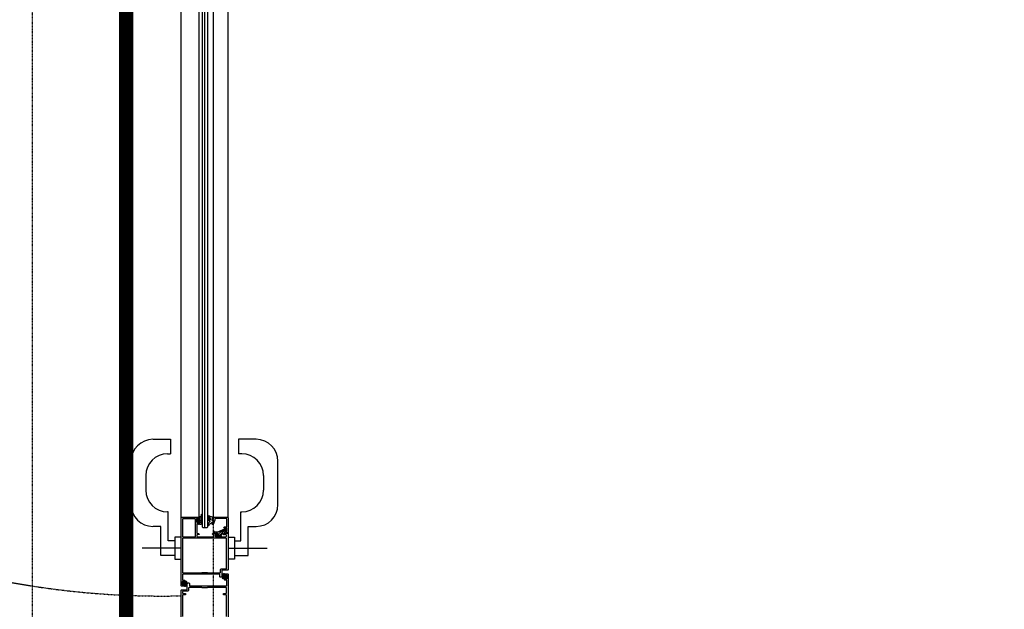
# Model space of a CAD drawing. Header units: millimetres. Extents: x -4577 to 1032787, y -66234 to 201209.
# Tile 242 of 256: x 23533 to 24890, y -48293 to -47481. Entities that reach past the tile are written whole.
import ezdxf

# ---------------------------------------------------------------- set-up
doc = ezdxf.new("R2010")
doc.units = ezdxf.units.MM
for name, pattern in [('510_5_2OG_ELT_1004$0$11-07-22_DS_2OG$0$AUSGEZOGEN', [0]), ('510_5_2OG_ELT_1004$0$11-07-22_DS_2OG$0$STRICHLINIE_S4', [0.095, 0.06, -0.035]), ('510_5_2OG_ELT_1004$0$11-07-22_DS_2OG$0$VERDECKT2_S15', [0.025, 0, -0.025]), ('510_5_2OG_ELT_1004$0$VERDECKT', [9.525, 6.35, -3.175])]:
    doc.linetypes.add(name, pattern=pattern)
for name, color, linetype in [('510_5_2OG_ELT_1004$0$11-07-22_DS_2OG$0$GLASS', 8, '510_5_2OG_ELT_1004$0$11-07-22_DS_2OG$0$AUSGEZOGEN'), ('510_5_2OG_ELT_1004$0$11-07-22_DS_2OG$0$Nichttragende_Bauteile', 8, '510_5_2OG_ELT_1004$0$11-07-22_DS_2OG$0$AUSGEZOGEN'), ('510_5_2OG_ELT_1004$0$11-07-22_DS_2OG$0$S03_AL_Kontur', 8, '510_5_2OG_ELT_1004$0$11-07-22_DS_2OG$0$AUSGEZOGEN'), ('510_5_2OG_ELT_1004$0$11-07-22_DS_2OG$0$S15_Glas_Kontur', 8, '510_5_2OG_ELT_1004$0$11-07-22_DS_2OG$0$AUSGEZOGEN'), ('510_5_2OG_ELT_1004$0$11-07-22_DS_2OG$0$S32_Folie_Kontur', 8, '510_5_2OG_ELT_1004$0$11-07-22_DS_2OG$0$AUSGEZOGEN'), ('510_5_2OG_ELT_1004$0$11-07-22_DS_2OG$0$Tragende_Bauteile', 8, '510_5_2OG_ELT_1004$0$11-07-22_DS_2OG$0$AUSGEZOGEN'), ('510_5_2OG_ELT_1004$0$Brandabschnitt', 6, '510_5_2OG_ELT_1004$0$VERDECKT')]:
    doc.layers.add(name, color=color, linetype=linetype)

# ---------------------------------------------------------------- blocks, each defined once
blk = doc.blocks.new('510_5_2OG_ELT_1004')
at = {"linetype": '510_5_2OG_ELT_1004$0$11-07-22_DS_2OG$0$AUSGEZOGEN'}
for points in [[(23780.9, -48165.9), (23779.8, -48166), (23779.4, -48166.4), (23780.3, -48166.4), (23780.3, -48168.3), (23780.8, -48168.6), (23780.8, -48168.9), (23780.3, -48169.3), (23779, -48169.3), (23778.7, -48169), (23778.7, -48168.9), (23778.5, -48168.6), (23778.2, -48168.6), (23777.2, -48169.7), (23777, -48170), (23777, -48171.7), (23777.2, -48172), (23778.2, -48173.1), (23778.4, -48173.2), (23778.6, -48173), (23778.8, -48172.5), (23779, -48172.5), (23780.3, -48172.5), (23780.8, -48172.8), (23780.8, -48173.1), (23780.3, -48173.5), (23780.3, -48175.6), (23780.6, -48175.9), (23782.6, -48175.9), (23783.6, -48175.2), (23783.8, -48174.9), (23783.6, -48174.5), (23782.8, -48174.2), (23782.6, -48173.9), (23782.8, -48173.5), (23783.6, -48173.2), (23783.8, -48172.9), (23783.6, -48172.5), (23782.8, -48172.2), (23782.6, -48171.9), (23782.8, -48171.5), (23783.6, -48171.2), (23783.8, -48170.9), (23783.6, -48170.5), (23782.8, -48170.2), (23782.6, -48169.9), (23782.8, -48169.5), (23783.6, -48169.2), (23783.8, -48168.9), (23783.5, -48168.5), (23782.7, -48168.5), (23782.2, -48167.9), (23783.3, -48166.7), (23783.8, -48165.4), (23783.8, -48162.8), (23783.4, -48162.4), (23783.2, -48162.4), (23783, -48162.8), (23782.9, -48163.7), (23782.7, -48164.5), (23781.4, -48165.8), (23780.9, -48165.9)], [(23781.1, -48171.2), (23780.6, -48171.7), (23778.7, -48171.7), (23778.2, -48171.2), (23778.2, -48170.6), (23778.7, -48170.1), (23780.6, -48170.1), (23781.1, -48170.6), (23781.1, -48171.2)], [(23795.6, -48168.6), (23795.4, -48168), (23795.2, -48167.8), (23794.8, -48167.5), (23794.5, -48167), (23794.3, -48166.6), (23794.1, -48166.1), (23793.9, -48165.6), (23793.5, -48165.1), (23793.3, -48165.1), (23792.9, -48165.7), (23793.1, -48166.8), (23793.2, -48167.4), (23794.1, -48169.7), (23794.7, -48170.3), (23795.4, -48170.1), (23795.6, -48169.5), (23795.6, -48168.6)], [(23820, -48183.6), (23820, -48188.1), (23819, -48188.1), (23819, -48188), (23818.6, -48187.5), (23816, -48186.8), (23815, -48187.1), (23814.8, -48187.9), (23815, -48190.6), (23814.9, -48190.8), (23814, -48190.8), (23813.5, -48190.3), (23813.4, -48189.1), (23813, -48188.7), (23812.5, -48188.8), (23809.5, -48191.8), (23809.5, -48192), (23810, -48192.5), (23809.9, -48192.6), (23806.6, -48192.6), (23805.8, -48192.2), (23804.8, -48192.2), (23804.6, -48192.1), (23804.5, -48192), (23804.6, -48191.8), (23804.8, -48191.7), (23806.7, -48191.7), (23807.2, -48191.7), (23807.7, -48191.5), (23808.1, -48191.3), (23808.5, -48191), (23814, -48185.5), (23815.4, -48185.1), (23817.4, -48185.6), (23817.9, -48185.5), (23818, -48185.1), (23818, -48181.6), (23817.5, -48181.1), (23815.1, -48181.1), (23815.1, -48181.7), (23814.5, -48181.3), (23814, -48180.6), (23814.7, -48179.8), (23817.5, -48179.8), (23818, -48179.3), (23818.4, -48169.7), (23818, -48168.6), (23816.9, -48168.1), (23802, -48168.1), (23801.5, -48168.6), (23801.5, -48170.2), (23801.5, -48170.3), (23799.3, -48176.3), (23798.5, -48176.6), (23798, -48176.1), (23798, -48175.9), (23799.7, -48171.3), (23799.8, -48171.1), (23799.3, -48170.6), (23798.5, -48170.6), (23798, -48170.1), (23798, -48169.1), (23798.5, -48168.6), (23799.5, -48168.6), (23800, -48168.1), (23800, -48167.1), (23800.5, -48166.6), (23819.5, -48166.6), (23820, -48167.1), (23820, -48183.6)], [(23817.5, -48250.4), (23817.5, -48247.4), (23817.4, -48247.3), (23816.7, -48246.8), (23816.4, -48246.8), (23816.2, -48247.2), (23815.2, -48247.2), (23815, -48247.1), (23815, -48247), (23815, -48244.9), (23814.9, -48244.7), (23814.8, -48244.7), (23813.8, -48244.7), (23812.7, -48245.1), (23812.3, -48245.7), (23812.1, -48246.2), (23811.9, -48246.7), (23811.8, -48247.2), (23811.7, -48247.8), (23811.6, -48248.3), (23811.6, -48248.8), (23811.7, -48249.4), (23811.8, -48250.1), (23812, -48250.7), (23812.4, -48251.2), (23812.8, -48251), (23812.7, -48250.4), (23812.5, -48249.9), (23812.4, -48249.3), (23812.3, -48248.8), (23812.6, -48247), (23813.6, -48245.6), (23813.9, -48246), (23813.7, -48246.8), (23813.6, -48247.6), (23813.5, -48248.4), (23813.6, -48249.2), (23813.6, -48250.1), (23813.8, -48250.9), (23814, -48251.6), (23815, -48252.4), (23815, -48250.8), (23815.1, -48250.7), (23815.2, -48250.6), (23816.1, -48250.6), (23816.6, -48251), (23817.4, -48250.6), (23817.5, -48250.4)], [(23757.5, -48255.8), (23757.5, -48258.8), (23757.6, -48258.9), (23758.3, -48259.4), (23758.6, -48259.4), (23758.8, -48259), (23759.8, -48259), (23760, -48259.1), (23760, -48259.2), (23760, -48261.3), (23760.1, -48261.5), (23760.2, -48261.5), (23761.2, -48261.5), (23762.3, -48261.1), (23762.7, -48260.5), (23762.9, -48260), (23763.1, -48259.5), (23763.2, -48259), (23763.3, -48258.4), (23763.4, -48257.9), (23763.4, -48257.4), (23763.3, -48256.8), (23763.2, -48256.2), (23763, -48255.6), (23762.6, -48255.1), (23762.2, -48255.2), (23762.3, -48255.8), (23762.5, -48256.3), (23762.6, -48256.9), (23762.7, -48257.4), (23762.4, -48259.2), (23761.4, -48260.6), (23761.1, -48260.2), (23761.3, -48259.4), (23761.4, -48258.6), (23761.5, -48257.8), (23761.4, -48257), (23761.4, -48256.2), (23761.2, -48255.4), (23761, -48254.6), (23760, -48253.8), (23760, -48255.4), (23759.9, -48255.6), (23759.8, -48255.6), (23758.9, -48255.6), (23758.4, -48255.2), (23757.6, -48255.6), (23757.5, -48255.8)], [(23757.9, -48257.5), (23757.7, -48257.3), (23757.8, -48257.1), (23757.9, -48257.1), (23758, -48257.1), (23758.1, -48257.3), (23758.1, -48257.4), (23757.9, -48257.5)], [(23758.2, -48256.4), (23758.9, -48256.4), (23759.2, -48256.7), (23759.2, -48257.9), (23758.9, -48258.2), (23758.2, -48258.2), (23758.4, -48257.3), (23758.2, -48256.4)], [(23760.7, -48256.3), (23760.7, -48257), (23760.8, -48257.8), (23760.7, -48258.3), (23760, -48258.7), (23759.7, -48258.1), (23759.7, -48257.9), (23759.9, -48257.8), (23760.7, -48257.3), (23759.9, -48256.8), (23759.7, -48256.5), (23760, -48255.9), (23760.7, -48256.3)], [(23814.3, -48249.9), (23814.3, -48249.2), (23814.2, -48248.4), (23814.3, -48247.9), (23815, -48247.5), (23815.3, -48248.1), (23815.3, -48248.3), (23815.1, -48248.4), (23814.3, -48248.9), (23815.1, -48249.4), (23815.3, -48249.7), (23815, -48250.3), (23814.3, -48249.9)], [(23816.8, -48249.8), (23816.1, -48249.8), (23815.8, -48249.5), (23815.8, -48248.3), (23816.1, -48248), (23816.8, -48248), (23816.6, -48248.9), (23816.8, -48249.8)], [(23817.1, -48248.7), (23817.3, -48248.9), (23817.2, -48249.1), (23817.1, -48249.1), (23817, -48249.1), (23816.9, -48248.9), (23816.9, -48248.8), (23817.1, -48248.7)]]:
    blk.add_lwpolyline(points, close=True, dxfattribs=at)
for points in [[(23755.5, -48261.6), (23755, -48261.1), (23755, -48167.1), (23755.5, -48166.6), (23779.5, -48166.6), (23780, -48167.1), (23780, -48168.4), (23779.5, -48168.9), (23779, -48168.9), (23779, -48167.9), (23777.5, -48167.9), (23776.5, -48168.9), (23776.5, -48172.9), (23777.5, -48173.9), (23779, -48173.9), (23779, -48172.9), (23779.5, -48172.9), (23780, -48173.4), (23780, -48176.2)], [(23757.7, -48168.6), (23757.2, -48169.1), (23757.2, -48193.1), (23757.7, -48193.6), (23774.5, -48193.6), (23775, -48193.1), (23775, -48169.1), (23774.5, -48168.6), (23757.7, -48168.6)], [(23780, -48176.2), (23779.3, -48176.7), (23778.8, -48176.2), (23778.8, -48175.7), (23778.3, -48175.2), (23777.5, -48175.2), (23777, -48175.7), (23777, -48188.3), (23777.5, -48188.8), (23779.1, -48188.8), (23780, -48189.7), (23780, -48190.3), (23777.5, -48190.3), (23777, -48190.8), (23777, -48193.1), (23777.5, -48193.6), (23799.8, -48193.6), (23800.3, -48193.1), (23800.3, -48190.8), (23799.8, -48190.3), (23798.8, -48190.3), (23798.3, -48189.8), (23798.3, -48189.3), (23798.8, -48188.8), (23804.5, -48188.8), (23805.5, -48189.8), (23805.5, -48190.3), (23803, -48190.3), (23802, -48191.3), (23802, -48192.6), (23803, -48193.6), (23810, -48193.6), (23811, -48193.6), (23816.8, -48193.6)], [(23798.3, -48168.3), (23798.1, -48168.4), (23797.9, -48168.6), (23798.1, -48168.4), (23798.3, -48168.3), (23799.2, -48168.5), (23799.5, -48168.2), (23799.8, -48166.8), (23799.6, -48166.4), (23799.3, -48166.4), (23797.8, -48166.2), (23796.8, -48166.1), (23796.2, -48165.9), (23795.7, -48165.7), (23795.2, -48165.5), (23794.7, -48165.1), (23794.3, -48164.8), (23792.9, -48164.6), (23792.3, -48165.7), (23792.2, -48167.4), (23792.4, -48168.2), (23793.1, -48170.7), (23794.1, -48171.4), (23794.3, -48171.4), (23794.8, -48171.9), (23794.7, -48172.4), (23794.2, -48173), (23793.7, -48173.6), (23793.3, -48174.2), (23793, -48174.9), (23792.7, -48175.6)], [(23792.3, -48176.8), (23792.3, -48177.7), (23792.9, -48178.2), (23793.5, -48177.9), (23793.9, -48177.2), (23794.4, -48176.5), (23794.9, -48175.9), (23795.5, -48175.3), (23796.1, -48174.7)], [(23792.7, -48175.6), (23792.4, -48176.3), (23792.3, -48176.8)], [(23796.1, -48174.7), (23796.8, -48174.2), (23797.4, -48173.8), (23797.8, -48173.6), (23798.5, -48172.9), (23799.2, -48172.1), (23799.6, -48171.6)], [(23799.6, -48171.6), (23799.6, -48171.3), (23799.4, -48171.1), (23798.2, -48171.1), (23797.9, -48170.8), (23797.9, -48168.6)], [(23815.5, -48190.3), (23815.5, -48189.7), (23816.6, -48188.6), (23820, -48188.6), (23820, -48239.1), (23819.5, -48239.6), (23811.5, -48239.6), (23811.5, -48247.6), (23810.9, -48248.8), (23810, -48249.1), (23809, -48249.1), (23808.5, -48248.6), (23808.5, -48245.1), (23788, -48245.1), (23787, -48245.1), (23757.5, -48245.1)], [(23805.9, -48187.2), (23802.3, -48187.2), (23800.8, -48186.6), (23800.1, -48185.3), (23799.6, -48185.2), (23799.3, -48185.4), (23799.1, -48185.8), (23799.1, -48186.2), (23799.3, -48186.7), (23800.1, -48187.9), (23800.5, -48188.2), (23802.1, -48188.7), (23802.8, -48188.4), (23804.7, -48188.4), (23805.7, -48189.4), (23805.7, -48190.6), (23804.9, -48190.4), (23803.6, -48190.7), (23803, -48191.8), (23803, -48192.3), (23803.3, -48193), (23804.1, -48193.3), (23810.6, -48193.3), (23811, -48192.5), (23810.9, -48192.1), (23810.4, -48191.7), (23810.2, -48191.6), (23810.1, -48191.7), (23810.1, -48191.9), (23810.5, -48192.4), (23810.5, -48192.8), (23810.3, -48192.9), (23806, -48192.9), (23805.9, -48192.7), (23805.7, -48192.5), (23804.5, -48192.5), (23804, -48192.1), (23804.1, -48191.5), (23804.5, -48191.4), (23806, -48191.4), (23806.9, -48190.7), (23807.9, -48188.2), (23808.6, -48187.3), (23811.9, -48185.3), (23812.5, -48185.4), (23812.8, -48185.9), (23813.1, -48185.9), (23813.6, -48185.5), (23813.6, -48185.4), (23813.4, -48184.8), (23813.6, -48184.3), (23816.4, -48182.8), (23816.6, -48182.8), (23816.6, -48183), (23816.2, -48184.6), (23816.3, -48185.1), (23816.5, -48185.1), (23817, -48184.9), (23817.8, -48182), (23817.8, -48181.8), (23817.3, -48181.3), (23815.3, -48181.5), (23815.3, -48182.3), (23805.9, -48187.2)], [(23816.8, -48193.6), (23817.8, -48192.6), (23817.8, -48191.3), (23816.8, -48190.3), (23815.5, -48190.3)], [(23757.7, -48195.4), (23757.2, -48195.9), (23757.2, -48242.6)], [(23817.3, -48237.6), (23817.8, -48237.1), (23817.8, -48195.9), (23817.3, -48195.4), (23757.7, -48195.4)], [(23755, -48310.6), (23755, -48267.1), (23755, -48267.1), (23755.5, -48266.6), (23763.5, -48266.6), (23763.5, -48258.6), (23764.1, -48257.4), (23765, -48257.1), (23766, -48257.1), (23766.5, -48257.6), (23766.5, -48261.1), (23787, -48261.1), (23788, -48261.1), (23817.5, -48261.1), (23818, -48260.6), (23818, -48253.7), (23817.5, -48253.2), (23815.5, -48253.2), (23815, -48252.7), (23815, -48251.4), (23815.5, -48250.9), (23816, -48250.9), (23816, -48251.9), (23817.5, -48251.9), (23818.5, -48250.9), (23818.5, -48246.9), (23817.5, -48245.9), (23816, -48245.9), (23816, -48246.9), (23815.5, -48246.9), (23815, -48246.4), (23815, -48245.1), (23815.5, -48244.6), (23819.5, -48244.6), (23820, -48245.1), (23820, -48310.6)], [(23757.5, -48245.1), (23757, -48245.6), (23757, -48252.5), (23757.5, -48253), (23759.5, -48253), (23760, -48253.5), (23760, -48254.8), (23759.5, -48255.3), (23759, -48255.3), (23759, -48254.3), (23757.5, -48254.3), (23756.5, -48255.3), (23756.5, -48259.3), (23757.5, -48260.3), (23759, -48260.3), (23759, -48259.3), (23759.5, -48259.3), (23760, -48259.8), (23760, -48261.1), (23759.5, -48261.6), (23755.5, -48261.6)], [(23757.2, -48242.6), (23757.7, -48243.1), (23783.5, -48243.1), (23784, -48242.6), (23791, -48242.6), (23791.5, -48243.1), (23809, -48243.1), (23809.5, -48242.6), (23809.5, -48238.6), (23810.5, -48237.6), (23817.3, -48237.6)], [(23817.8, -48303.3), (23817.8, -48273.9), (23817.3, -48273.4), (23813.8, -48273.4), (23813.8, -48271.4), (23817.3, -48271.4), (23817.8, -48270.9), (23817.8, -48263.6), (23817.3, -48263.1), (23791.5, -48263.1), (23791, -48263.6), (23784, -48263.6), (23783.5, -48263.1), (23766, -48263.1), (23765.5, -48263.6), (23765.5, -48267.6), (23764.5, -48268.6), (23757.7, -48268.6), (23757.2, -48269.1), (23757.2, -48270.9), (23757.7, -48271.4), (23761.2, -48271.4), (23761.2, -48273.4), (23757.7, -48273.4), (23757.2, -48273.9), (23757.2, -48303.3)]]:
    blk.add_lwpolyline(points, dxfattribs=at)
at = {"layer": '510_5_2OG_ELT_1004$0$11-07-22_DS_2OG$0$GLASS', "linetype": '510_5_2OG_ELT_1004$0$11-07-22_DS_2OG$0$VERDECKT2_S15'}
blk.add_arc((23728.5, -47118), 1157.1, 180.2554, 271.31, dxfattribs=at)
at = {"layer": '510_5_2OG_ELT_1004$0$11-07-22_DS_2OG$0$Nichttragende_Bauteile', "linetype": '510_5_2OG_ELT_1004$0$11-07-22_DS_2OG$0$AUSGEZOGEN'}
for p, q in [((23716.8, -48059.1), (23740.6, -48059.1)), ((23740.6, -48059.1), (23740.6, -48079.1)), ((23740.6, -48059.1), (23740.6, -48079.1)), ((23858.2, -48059.1), (23834.4, -48059.1)), ((23834.4, -48059.1), (23834.4, -48079.1)), ((23834.4, -48059.1), (23834.4, -48079.1)), ((23736.3, -48079.1), (23740.6, -48079.1)), ((23838.7, -48079.1), (23834.4, -48079.1)), ((23686.3, -48149.1), (23686.3, -48089.1)), ((23888.7, -48149.1), (23888.7, -48089.1)), ((23706.3, -48109.1), (23706.3, -48129.1)), ((23868.7, -48109.1), (23868.7, -48129.1)), ((23737.3, -48159.1), (23736.3, -48159.1)), ((23737.3, -48199.1), (23737.3, -48159.1)), ((23837.7, -48199.1), (23837.7, -48159.1)), ((23837.7, -48159.1), (23838.7, -48159.1)), ((23727.3, -48179.1), (23716.8, -48179.1)), ((23727.3, -48219.1), (23727.3, -48179.1)), ((23847.7, -48219.1), (23847.7, -48179.1)), ((23847.7, -48179.1), (23858.2, -48179.1)), ((23746.3, -48199.1), (23737.3, -48199.1)), ((23746.3, -48194.1), (23746.3, -48224.1)), ((23754.5, -48194.1), (23746.3, -48194.1)), ((23820.5, -48194.1), (23828.7, -48194.1)), ((23828.7, -48194.1), (23828.7, -48224.1)), ((23828.7, -48199.1), (23837.7, -48199.1)), ((23754.5, -48209.1), (23701.3, -48209.1)), ((23820.5, -48209.1), (23873.7, -48209.1)), ((23746.3, -48219.1), (23727.3, -48219.1)), ((23746.3, -48224.1), (23754.5, -48224.1)), ((23828.7, -48224.1), (23820.5, -48224.1)), ((23828.7, -48219.1), (23847.7, -48219.1))]:
    blk.add_line(p, q, dxfattribs=at)
for centre, start, end in [((23716.3, -48089.1), 90, 180), ((23858.7, -48089.1), 0, 90), ((23736.3, -48109.1), 90, 180), ((23838.7, -48109.1), 0, 90), ((23736.3, -48129.1), 180, 270), ((23838.7, -48129.1), 270, 0), ((23716.3, -48149.1), 180, 270), ((23858.7, -48149.1), 270, 0)]:
    blk.add_arc(centre, 30, start, end, dxfattribs=at)
at = {"layer": '510_5_2OG_ELT_1004$0$11-07-22_DS_2OG$0$S03_AL_Kontur', "linetype": '510_5_2OG_ELT_1004$0$11-07-22_DS_2OG$0$AUSGEZOGEN'}
for p, q in [((23755, -48167.1), (23755, -47131)), ((23820, -48167.1), (23820, -47131)), ((23780, -48165.9), (23780, -47189.8)), ((23800, -48167.1), (23800, -47197.9))]:
    blk.add_line(p, q, dxfattribs=at)
at = {"layer": '510_5_2OG_ELT_1004$0$11-07-22_DS_2OG$0$S15_Glas_Kontur', "linetype": '510_5_2OG_ELT_1004$0$11-07-22_DS_2OG$0$AUSGEZOGEN'}
blk.add_lwpolyline([(23784, -47187.1), (23784, -48179.6), (23785, -48180.6), (23791, -48180.6), (23792, -48179.6), (23792, -47187.1)], dxfattribs=at)
at = {"layer": '510_5_2OG_ELT_1004$0$11-07-22_DS_2OG$0$S32_Folie_Kontur', "linetype": '510_5_2OG_ELT_1004$0$11-07-22_DS_2OG$0$AUSGEZOGEN'}
blk.add_line((23788, -48180.6), (23788, -47187.1), dxfattribs=at)
at = {"layer": '510_5_2OG_ELT_1004$0$11-07-22_DS_2OG$0$Tragende_Bauteile', "linetype": '510_5_2OG_ELT_1004$0$11-07-22_DS_2OG$0$STRICHLINIE_S4'}
for p, q in [((23550, -48313.6), (23550, -47025.6)), ((23800, -48312.6), (23800, -47197.9))]:
    blk.add_line(p, q, dxfattribs=at)
at = {"layer": '510_5_2OG_ELT_1004$0$Brandabschnitt', "lineweight": 25, "const_width": 20, "flags": 128}
blk.add_lwpolyline([(23679.3, -55430.7), (23679.3, -46814.5), (29258.1, -46814.5), (29258.1, -55411)], dxfattribs=at)

msp = doc.modelspace()

# ---------------------------------------------------------------- block references
msp.add_blockref('510_5_2OG_ELT_1004', (0, -0.1))

doc.saveas('drawing.dxf')
